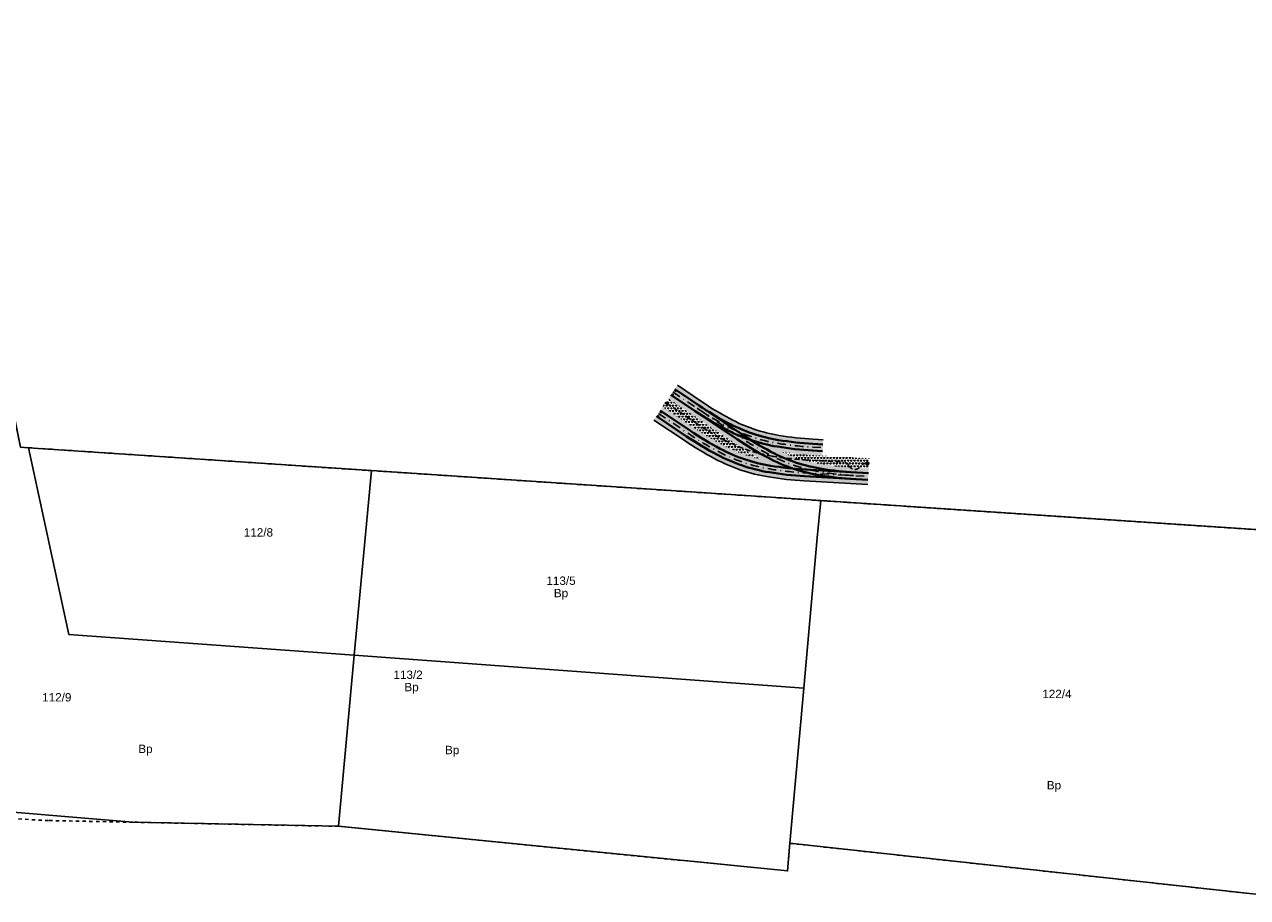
# Model space of a CAD drawing. Header units: metres. Extents: x 6603615 to 6604581, y 5739741 to 5740610.
# Tile 2 of 22: x 6603725 to 6603908, y 5739786 to 5739917. Entities that reach past the tile are written whole.
import ezdxf
from ezdxf.enums import TextEntityAlignment as Align

# ---------------------------------------------------------------- set-up
doc = ezdxf.new("R2010")
doc.units = ezdxf.units.M
for name, pattern in [('DASHDOT', [25.4, 12.7, -6.35, 0, -6.35]), ('HIDDEN', [0.375, 0.25, -0.125]), ('PRZER1-1', [1, 0.5, -0.5])]:
    doc.linetypes.add(name, pattern=pattern)
for name, color, linetype, lineweight in [('_działki', 3, 'Continuous', 40), ('OBRZEŻE_BET_8X40', 236, 'Continuous', 30), ('ODW_DRENAZ', 5, 'HIDDEN', 30), ('ODW_DRENAZ_NAJN', 5, 'HIDDEN', 30), ('OSIE_TORU', 10, 'DASHDOT', 30), ('szyny 60R2', 14, 'Continuous', 40)]:
    doc.layers.add(name, color=color, linetype=linetype, lineweight=lineweight)
for name, color, linetype, lineweight, true_color in [('GESDZI', 7, 'Continuous', 18, 0x008000), ('GESDZI_O', 7, 'Continuous', 18, 0x008000), ('GESUZY', 7, 'Continuous', 18, 0x008000), ('GESUZY_O', 7, 'Continuous', 18, 0x008000)]:
    doc.layers.add(name, color=color, linetype=linetype, lineweight=lineweight, true_color=true_color)
doc.layers.add('KRESK_TOR_KLAS_PODKŁAD', color=38, linetype='Continuous', lineweight=15, transparency=0.55)
doc.styles.add('Arial', font='arial.ttf')
pattern_1 = [(60, (0, 0), (-0.238124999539, 0.412444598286), [0.238125, -0.238125]), (120, (0, 0), (-0.476249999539, 2.66e-10), [0.238125, -0.238125]), (0, (-0.11906, 0.20622), (0.238125, 0.41244459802), [0.238125, -0.238125])]

# ---------------------------------------------------------------- blocks, each defined once
blk = doc.blocks.new('A$C8469fa7e')
at = {"layer": 'GESDZI', "color": 3, "linetype": 'Continuous', "lineweight": 30}
blk.add_lwpolyline([(6603918.87, 5739840.43), (6603844.12, 5739845.41), (6603776.95, 5739849.89), (6603725.69, 5739853.31), (6603724.48, 5739853.38), (6603720.73, 5739871.73), (6603719.27, 5739878.71), (6603703.13, 5739958.06), (6603701.42, 5739966.51), (6603692.92, 5740008.31), (6603701.36, 5740122.17), (6603702.62, 5740123.39), (6603703.24, 5740124.01), (6603705.45, 5740125.02), (6603715.21, 5740131.65), (6603718.41, 5740131.44), (6603733.38, 5740130.47), (6603751.71, 5740129.25), (6603802.42, 5740125.83), (6603812.44, 5740125.15), (6603870.28, 5740121.29), (6603907.39, 5740118.81), (6603945.5, 5740116.26)], dxfattribs=at)
for points in [[(6603688.68, 5739801.72), (6603687.74, 5739805.04), (6603685.42, 5739807.77), (6603688.98, 5739835.2), (6603690.14, 5739835.1), (6603689.43, 5739839.59), (6603701.39, 5739966.18), (6603701.42, 5739966.51), (6603703.13, 5739958.06), (6603719.27, 5739878.71), (6603720.73, 5739871.73), (6603724.48, 5739853.38), (6603725.69, 5739853.31), (6603731.69, 5739825.4), (6603774.38, 5739822.29), (6603772, 5739796.72), (6603741.26, 5739797.33)], [(6603776.95, 5739849.89), (6603774.38, 5739822.29), (6603731.69, 5739825.4), (6603725.69, 5739853.31)], [(6603841.59, 5739817.37), (6603774.38, 5739822.29), (6603776.95, 5739849.89), (6603844.12, 5739845.41), (6603843.6, 5739839.85)], [(6603841.59, 5739817.37), (6603843.6, 5739839.85), (6603844.12, 5739845.41), (6603918.87, 5739840.43), (6603918.22, 5739833.21), (6603916.15, 5739811.92), (6603913.67, 5739786.07), (6603839.49, 5739794.18)], [(6603772, 5739796.72), (6603774.38, 5739822.29), (6603841.59, 5739817.37), (6603839.49, 5739794.18), (6603839.15, 5739790.05)]]:
    blk.add_lwpolyline(points, close=True, dxfattribs=at)
at = {"layer": 'GESUZY', "color": 3, "linetype": 'PRZER1-1', "lineweight": 30}
for points in [[(6603918.87, 5739840.43), (6603844.12, 5739845.41), (6603776.95, 5739849.89), (6603725.69, 5739853.31), (6603724.48, 5739853.38), (6603720.73, 5739871.73), (6603719.27, 5739878.71), (6603703.13, 5739958.06), (6603701.42, 5739966.51), (6603692.92, 5740008.31), (6603701.36, 5740122.17), (6603702.62, 5740123.39), (6603703.24, 5740124.01), (6603705.45, 5740125.02), (6603715.21, 5740131.65), (6603718.41, 5740131.44), (6603733.38, 5740130.47), (6603751.71, 5740129.25), (6603802.42, 5740125.83), (6603812.44, 5740125.15), (6603870.28, 5740121.29), (6603907.39, 5740118.81), (6603945.5, 5740116.26)], [(6603913.67, 5739786.07), (6603839.49, 5739794.18), (6603839.15, 5739790.05), (6603772, 5739796.72), (6603741.26, 5739797.33), (6603728.67, 5739797.58), (6603689.27, 5739799.63), (6603688.82, 5739801.23), (6603688.68, 5739801.72), (6603687.74, 5739805.04), (6603685.42, 5739807.77), (6603688.98, 5739835.2), (6603690.14, 5739835.1), (6603689.43, 5739839.59), (6603701.39, 5739966.18), (6603701.42, 5739966.51), (6603703.13, 5739958.06), (6603719.27, 5739878.71), (6603720.73, 5739871.73), (6603724.48, 5739853.38), (6603725.69, 5739853.31), (6603776.95, 5739849.89), (6603844.12, 5739845.41), (6603918.87, 5739840.43)]]:
    blk.add_lwpolyline(points, dxfattribs=at)
at = {"layer": 'GESDZI_O', "color": 3, "linetype": 'Continuous', "lineweight": 30, "style": 'Arial'}
for s, p in [('112/8', (6603760.04, 5739840.03)), ('113/5', (6603805.28, 5739832.81)), ('113/2', (6603782.42, 5739818.75)), ('122/4', (6603879.42, 5739815.88)), ('112/9', (6603729.9, 5739815.38))]:
    blk.add_text(s, height=1.25, rotation=360, dxfattribs=at).set_placement(p, align=Align.CENTER)
at = {"layer": 'GESUZY_O', "color": 3, "linetype": 'Continuous', "lineweight": 30, "style": 'Arial'}
for p in [(6603805.28, 5739830.96), (6603782.94, 5739816.91), (6603743.15, 5739807.68), (6603789.01, 5739807.5), (6603878.98, 5739802.24)]:
    blk.add_text('Bp', height=1.25, rotation=360, dxfattribs=at).set_placement(p, align=Align.CENTER)

msp = doc.modelspace()

# ---------------------------------------------------------------- hatches: boundary and pattern name
at = {"layer": 'KRESK_TOR_KLAS_PODKŁAD', "lineweight": 0}
h = msp.add_hatch(dxfattribs=at)
h.set_pattern_fill('TRIANG', color=254, scale=0.05)
h.set_pattern_definition(pattern_1)
edge = h.paths.add_edge_path()
edge.add_arc((6603848.137, 5739874.355), 23.8, 245.7558, 260.90235, ccw=False)
edge.add_arc((6603845.805, 5739903.311), 51.2, 261.64404, 266.68985)
edge.add_line((6603842.849, 5739852.196), (6603844.346, 5739852.11))
edge.add_line((6603844.346, 5739852.11), (6603844.485, 5739854.506))
edge.add_line((6603844.485, 5739854.506), (6603842.987, 5739854.592))
edge.add_arc((6603845.805, 5739903.311), 48.8, 260.68985, 266.68985, ccw=False)
edge.add_arc((6603841.761, 5739878.64), 23.8, 241.81789, 260.68985, ccw=False)
edge.add_arc((6603853.568, 5739900.676), 48.8, 236.03022, 241.81789, ccw=False)
edge.add_line((6603826.3, 5739860.205), (6603822.673, 5739862.649))
edge.add_line((6603822.673, 5739862.649), (6603821.331, 5739860.659))
edge.add_line((6603821.331, 5739860.659), (6603831.254, 5739853.973))
edge.add_arc((6603859.863, 5739896.435), 51.2, 236.03022, 241.0148)
edge.add_arc((6603840.555, 5739874.803), 23.8, 242.03039, 256.63199, ccw=False)
edge.add_arc((6603852.28, 5739896.883), 48.8, 236.03022, 242.03039, ccw=False)
edge.add_line((6603825.012, 5739856.412), (6603820.513, 5739859.444))
edge.add_line((6603820.513, 5739859.444), (6603819.172, 5739857.453))
edge.add_line((6603819.172, 5739857.453), (6603823.671, 5739854.422))
edge.add_arc((6603852.28, 5739896.883), 51.2, 236.03022, 242.03039)
edge.add_arc((6603840.555, 5739874.803), 26.2, 242.03039, 260.68985)
edge.add_arc((6603844.599, 5739899.474), 51.2, 260.68985, 266.68985)
edge.add_line((6603841.643, 5739848.36), (6603851.131, 5739847.811))
edge.add_line((6603851.131, 5739847.811), (6603851.269, 5739850.207))
edge.add_line((6603851.269, 5739850.207), (6603849.273, 5739850.322))
edge.add_arc((6603852.09, 5739899.041), 48.8, 260.90235, 266.68985, ccw=False)
h = msp.add_hatch(dxfattribs=at)
h.set_pattern_fill('TRIANG', color=254, scale=0.05)
h.set_pattern_definition(pattern_1)
h.paths.add_polyline_path([(6603821.331, 5739860.659), (6603820.513, 5739859.444), (6603825.012, 5739856.412, 0.0261867), (6603829.392, 5739853.783, 0.0637978), (6603835.052, 5739851.648, -0.0217528), (6603831.254, 5739853.973)])
h = msp.add_hatch(dxfattribs=at)
h.set_pattern_fill('TRIANG', color=254, scale=0.05)
h.set_pattern_definition(pattern_1)
h.paths.add_polyline_path([(6603851.356, 5739851.704), (6603842.849, 5739852.196, -0.0220201), (6603838.365, 5739852.654, 0.0661857), (6603844.374, 5739850.855, 0.0252581), (6603849.273, 5739850.322), (6603851.269, 5739850.207)])

# ---------------------------------------------------------------- linework, layer by layer
at = {"color": 252}
for points in [[(6603821.843, 5739861.158), (6603821.96, 5739861.332), (6603822.085, 5739861.249), (6603821.967, 5739861.075)], [(6603822.402, 5739861.988), (6603822.284, 5739861.813), (6603822.409, 5739861.73), (6603822.526, 5739861.904)], [(6603819.683, 5739857.953), (6603819.8, 5739858.127), (6603819.925, 5739858.043), (6603819.807, 5739857.869)], [(6603820.242, 5739858.782), (6603820.124, 5739858.608), (6603820.249, 5739858.524), (6603820.366, 5739858.698)]]:
    msp.add_lwpolyline(points, close=True, dxfattribs=at)
at = {"color": 252, "linetype": 'HIDDEN', "ltscale": 0.2}
for centre in [(6603821.986, 5739861.237), (6603822.383, 5739861.825), (6603819.826, 5739858.031), (6603820.223, 5739858.62)]:
    msp.add_circle(centre, 0.054, dxfattribs=at)
at = {"layer": 'OBRZEŻE_BET_8X40', "color": 252, "flags": 128}
for points in [[(6603822.673, 5739862.649), (6603826.3, 5739860.205, 0.0252588), (6603830.52, 5739857.662, 0.0825311), (6603837.91, 5739855.154, 0.0261859), (6603842.987, 5739854.592), (6603844.485, 5739854.506)], [(6603819.172, 5739857.453), (6603823.671, 5739854.422, 0.0261867), (6603828.267, 5739851.664, 0.0815976), (6603836.316, 5739848.949, 0.0261859), (6603841.643, 5739848.36), (6603851.131, 5739847.811)]]:
    msp.add_lwpolyline(points, format="xyb", dxfattribs=at)
at = {"layer": 'ODW_DRENAZ', "color": 252, "ltscale": 3}
msp.add_lwpolyline([(6603821.114, 5739859.943), (6603825.431, 5739857.034, 0.0261867), (6603829.744, 5739854.446, 0.0815976), (6603836.826, 5739852.057, 0.0261859), (6603841.825, 5739851.504), (6603847.467, 5739851.178, -0.2692347), (6603848.305, 5739850.624, 0.580552), (6603850.039, 5739850.524, -0.2692347), (6603850.935, 5739850.977), (6603851.093, 5739850.968)], format="xyb", dxfattribs=at)
at = {"layer": 'ODW_DRENAZ', "color": 252, "ltscale": 0.1}
msp.add_circle((6603851.093, 5739850.968), 0.212, dxfattribs=at)
at = {"layer": 'ODW_DRENAZ', "color": 252, "ltscale": 0.5}
msp.add_circle((6603851.093, 5739850.968), 0.158, dxfattribs=at)
at = {"layer": 'ODW_DRENAZ_NAJN', "color": 252, "ltscale": 0.1}
msp.add_circle((6603821.114, 5739859.943), 0.212, dxfattribs=at)
at = {"layer": 'ODW_DRENAZ_NAJN', "color": 252, "ltscale": 0.5}
msp.add_circle((6603821.114, 5739859.943), 0.158, dxfattribs=at)
at = {"layer": 'OSIE_TORU', "color": 252, "ltscale": 0.1, "flags": 128}
for points in [[(6603822.002, 5739861.654), (6603831.925, 5739854.969, 0.0261867), (6603836.412, 5739852.275, 0.0825311), (6603844.185, 5739849.67, 0.0252581), (6603849.203, 5739849.124)], [(6603825.63, 5739859.21, 0.0252588), (6603829.954, 5739856.604, 0.0825311), (6603837.716, 5739853.97, 0.0261859), (6603842.918, 5739853.394), (6603844.416, 5739853.308)], [(6603819.842, 5739858.448), (6603824.342, 5739855.417, 0.0261867), (6603828.829, 5739852.724, 0.0815976), (6603836.51, 5739850.133, 0.0261859), (6603841.712, 5739849.558), (6603851.2, 5739849.009)]]:
    msp.add_lwpolyline(points, format="xyb", dxfattribs=at)
at = {"layer": 'szyny 60R2', "color": 252, "ltscale": 3, "flags": 128}
for points in [[(6603821.723, 5739861.239), (6603831.645, 5739854.554, 0.0261867), (6603836.178, 5739851.834, 0.0825311), (6603844.105, 5739849.176, 0.0252581), (6603849.175, 5739848.625, 0.0252581)], [(6603822.281, 5739862.069), (6603832.204, 5739855.383, 0.0261867), (6603836.647, 5739852.717, 0.0825311), (6603844.264, 5739850.164, 0.0252581), (6603849.232, 5739849.623, 0.0252581)], [(6603825.909, 5739859.625, 0.0252588), (6603830.19, 5739857.045, 0.0825311), (6603837.797, 5739854.463, 0.0261859), (6603842.947, 5739853.893), (6603844.444, 5739853.807)], [(6603819.563, 5739858.034), (6603824.062, 5739855.002, 0.0261867), (6603828.595, 5739852.282, 0.0815976), (6603836.429, 5739849.639, 0.0261859), (6603841.683, 5739849.058), (6603851.171, 5739848.51)], [(6603820.122, 5739858.863), (6603824.621, 5739855.831, 0.0261867), (6603829.064, 5739853.165, 0.0815976), (6603836.591, 5739850.626, 0.0261859), (6603841.741, 5739850.057), (6603851.229, 5739849.508)], [(6603825.35, 5739858.795, 0.0252588), (6603829.718, 5739856.163, 0.0825311), (6603837.635, 5739853.476, 0.0261859), (6603842.889, 5739852.895), (6603844.387, 5739852.809)]]:
    msp.add_lwpolyline(points, format="xyb", dxfattribs=at)

# ---------------------------------------------------------------- block references
at = {"layer": '_działki', "color": 1}
msp.add_blockref('A$C8469fa7e', (0, 0), dxfattribs=at)

doc.saveas('drawing.dxf')
